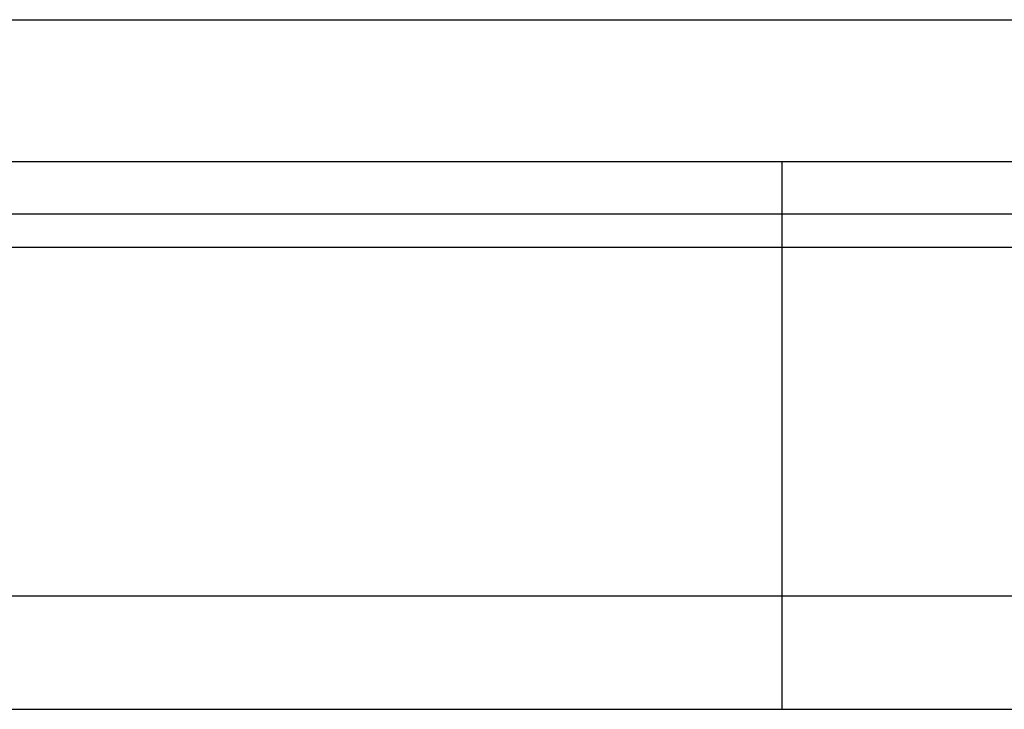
# Model space of a CAD drawing. Header units: millimetres. Extents: x 32 to 345, y -37 to 67.
# Tile 37 of 54: x 270.06 to 280.48, y -18.74 to -11.44. Entities that reach past the tile are written whole.
import ezdxf
from ezdxf.lldxf.tags import DXFTag

# ---------------------------------------------------------------- set-up
doc = ezdxf.new("R2010")
doc.units = ezdxf.units.MM
doc.header["$LTSCALE"] = 0.15
doc.layers.add('HID', color=2, linetype='DASHED')
doc.layers.add('OUT', color=3, linetype='CONTINUOUS')
tags = doc.linetypes.add('DASHED', pattern=[25.72, 12.86, -12.86]).pattern_tags.tags
tags[6:7] = [DXFTag(74, 4), DXFTag(75, 0), DXFTag(340, '0'), DXFTag(46, 0.0), DXFTag(50, 0.0), DXFTag(44, 0.0), DXFTag(45, 0.0)]
tags[4:5] = [DXFTag(74, 4), DXFTag(75, 0), DXFTag(340, '0'), DXFTag(46, 0.0), DXFTag(50, 0.0), DXFTag(44, 0.0), DXFTag(45, 0.0)]

msp = doc.modelspace()

# ---------------------------------------------------------------- linework, layer by layer
at = {"layer": 'HID', "color": 0}
msp.add_line((278.127, -12.945), (278.127, -18.745), dxfattribs=at)
at = {"layer": 'OUT', "color": 0}
for p, q in [((217.627, -11.445), (305.627, -11.445)), ((217.627, -12.945), (305.627, -12.945)), ((179.201, -13.499), (337.627, -13.499)), ((179.146, -13.852), (337.627, -13.852)), ((178.024, -17.545), (337.627, -17.545)), ((141.627, -18.745), (337.627, -18.745))]:
    msp.add_line(p, q, dxfattribs=at)

doc.saveas('drawing.dxf')
